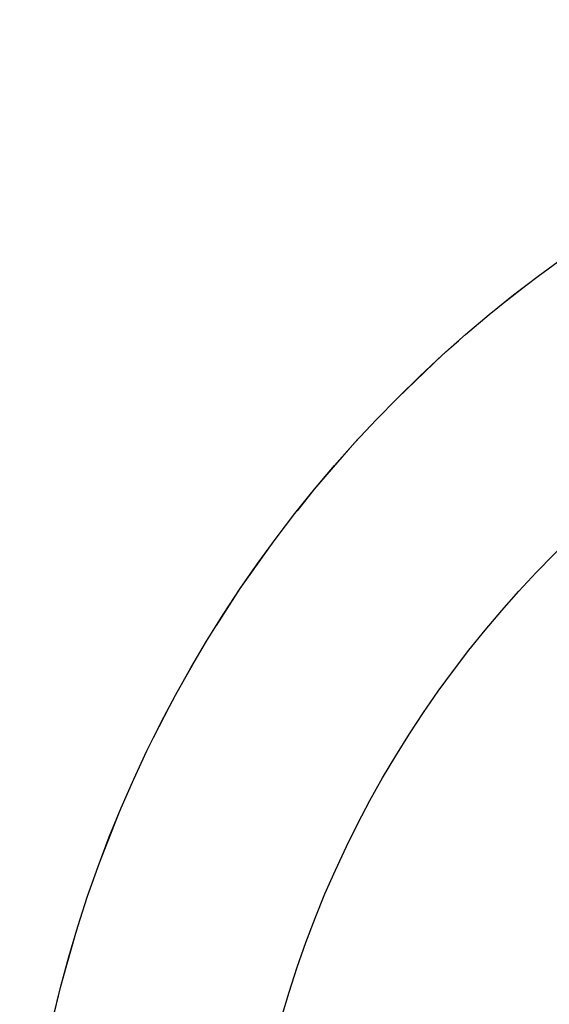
# Model space of a CAD drawing. Header units: millimetres. Extents: x 10 to 1179, y 10 to 831.
# Tile 45 of 80: x 725.37 to 732.55, y 425.97 to 439.32. Entities that reach past the tile are written whole.
import ezdxf

# ---------------------------------------------------------------- set-up
doc = ezdxf.new("R2010")
doc.units = ezdxf.units.MM
doc.linetypes.add('HIDDEN', pattern=[1.905, 1.27, -0.635])

msp = doc.modelspace()

# ---------------------------------------------------------------- linework, layer by layer
at = {"color": 7, "linetype": 'Continuous', "lineweight": 25}
for radius in [17.5, 14.5]:
    msp.add_circle((742.872, 421.821), radius, dxfattribs=at)
at = {"color": 7, "linetype": 'HIDDEN', "lineweight": 18}
msp.add_circle((742.872, 421.821), 17.5, dxfattribs=at)
msp.add_circle((742.872, 421.821), 17.5, dxfattribs=at)
msp.add_circle((742.872, 421.821), 17.5, dxfattribs=at)

doc.saveas('drawing.dxf')
